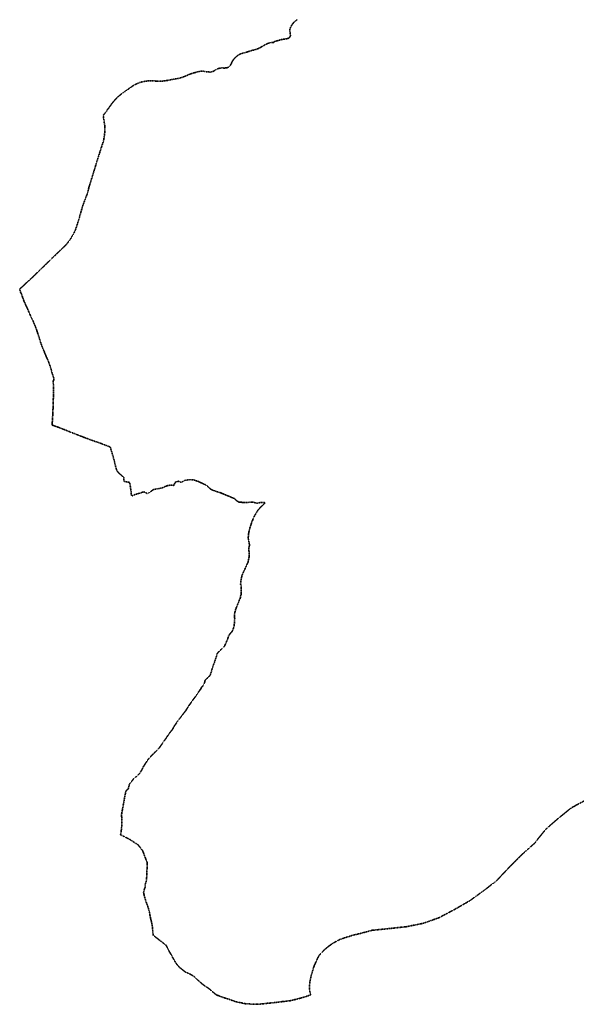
# Model space of a CAD drawing. Extents: x 7414218 to 7427513, y 5544630 to 5555035.
# Tile 1 of 46: x 7414218 to 7417469, y 5544630 to 5550379. Entities that reach past the tile are written whole.
import ezdxf

# ---------------------------------------------------------------- set-up
doc = ezdxf.new("R2010")
doc.units = 0
doc.linetypes.add('KROPK3-2', pattern=[2.49, 1.5, -0.47, 0.05, -0.47])
doc.layers.add('EGJE', color=7, linetype='CONTINUOUS', lineweight=35)

msp = doc.modelspace()

# ---------------------------------------------------------------- linework, layer by layer
at = {"layer": 'EGJE', "linetype": 'KROPK3-2', "lineweight": 35, "elevation": 10.2}
msp.add_lwpolyline([(7417551.6, 5545837.4), (7417441.7, 5545778.2), (7417362.5, 5545715), (7417288, 5545649.2), (7417224.8, 5545569.7), (7417150.2, 5545503.5), (7417078.3, 5545431.1), (7417004.3, 5545352.4), (7416928.5, 5545293.9), (7416847.1, 5545235), (7416757.5, 5545183.5), (7416669.2, 5545136.6), (7416576.1, 5545103.5), (7416477.7, 5545083.5), (7416376.2, 5545072.3), (7416277.2, 5545062.7), (7416217.8, 5545046.4), (7416168.2, 5545034.5), (7416117.1, 5545018.9), (7416084.5, 5545007.1), (7416052, 5544989.5), (7416025.6, 5544971.3), (7415998.7, 5544949.5), (7415983.2, 5544933.2), (7415967.3, 5544916.1), (7415959.1, 5544900.5), (7415948.6, 5544878.8), (7415936.2, 5544849.2), (7415926.4, 5544817.8), (7415919, 5544790.9), (7415912.2, 5544757), (7415910.6, 5544721.9), (7415911.5, 5544716.1), (7415912.2, 5544711.8), (7415916.7, 5544684.6), (7415876.4, 5544671.3), (7415871, 5544669.5), (7415852.8, 5544664.7), (7415841.6, 5544661.7), (7415838.5, 5544660.9), (7415816, 5544655.4), (7415809, 5544653.7), (7415798.3, 5544651.1), (7415785.7, 5544649.8), (7415777.1, 5544648.8), (7415751.5, 5544646), (7415729.8, 5544643.1), (7415713.5, 5544641), (7415708.4, 5544640.3), (7415700.1, 5544639.4), (7415697.8, 5544639.1), (7415687.8, 5544638.3), (7415664.1, 5544636), (7415640.6, 5544633.5), (7415624.5, 5544631.9), (7415608.1, 5544630.2), (7415588.1, 5544631), (7415569.9, 5544631.8), (7415554, 5544632.5), (7415544, 5544632.9), (7415539.1, 5544633.1), (7415518.5, 5544637.5), (7415499.2, 5544641.5), (7415479.1, 5544645.7), (7415468.1, 5544649.7), (7415465.5, 5544650.6), (7415459.5, 5544652.8), (7415440.9, 5544659.3), (7415416, 5544667.3), (7415395.8, 5544673.5), (7415380.2, 5544680), (7415369.5, 5544684.5), (7415367.1, 5544685.5), (7415362.9, 5544687.9), (7415346.7, 5544701.3), (7415328.6, 5544717.8), (7415312.8, 5544729), (7415310, 5544731), (7415308, 5544732.4), (7415285.3, 5544748), (7415270.9, 5544760.9), (7415260.2, 5544770.3), (7415251, 5544778.7), (7415243.9, 5544785.8), (7415236.1, 5544792.6), (7415231.3, 5544796.1), (7415221.8, 5544801.8), (7415205.5, 5544810.8), (7415204.8, 5544811.2), (7415185.9, 5544818.4), (7415174, 5544827.6), (7415162.6, 5544837), (7415152.2, 5544845), (7415152.3, 5544845.8), (7415142.9, 5544854.8), (7415138, 5544860.6), (7415131.7, 5544869.9), (7415125, 5544880.9), (7415119.5, 5544889.8), (7415113.8, 5544900), (7415106.1, 5544914.7), (7415101.1, 5544922.7), (7415096, 5544931.1), (7415089.4, 5544943), (7415085.6, 5544950.8), (7415079, 5544963.4), (7415072.1, 5544976.3), (7415053, 5544990.8), (7415040.3, 5545000.5), (7415022.7, 5545014), (7415004.3, 5545028), (7415002.3, 5545029.5), (7414997.8, 5545032.9), (7414996.4, 5545045.5), (7414995.6, 5545052.6), (7414995.1, 5545060), (7414994.8, 5545063.7), (7414993.4, 5545078.9), (7414991.8, 5545090.5), (7414990, 5545099.6), (7414989.3, 5545104), (7414985.7, 5545119.9), (7414984.7, 5545123.9), (7414983.9, 5545127), (7414982.3, 5545133.3), (7414981.8, 5545135.6), (7414981.4, 5545137.2), (7414978, 5545155), (7414977.8, 5545156.9), (7414975.3, 5545168.8), (7414974.1, 5545174.9), (7414973.3, 5545178), (7414971, 5545186.2), (7414969, 5545194), (7414968.7, 5545194.9), (7414963.6, 5545208.5), (7414961.7, 5545213), (7414959.1, 5545220.5), (7414955.1, 5545233.3), (7414951.7, 5545245), (7414947.9, 5545256.5), (7414947, 5545258.4), (7414945.1, 5545266.9), (7414944.5, 5545269.1), (7414943.4, 5545273.5), (7414942.3, 5545279.3), (7414942.1, 5545281.8), (7414941.6, 5545286.8), (7414941.8, 5545287.3), (7414943.8, 5545295), (7414944.5, 5545297.4), (7414944.7, 5545298.3), (7414946.9, 5545304.2), (7414950, 5545312.5), (7414951.3, 5545327.2), (7414951.7, 5545331.6), (7414957, 5545347.6), (7414959, 5545355.5), (7414960.3, 5545388.5), (7414961.8, 5545422.1), (7414963.2, 5545455.4), (7414961.9, 5545460.2), (7414955, 5545477.4), (7414952.6, 5545483.6), (7414949.3, 5545492.4), (7414942.5, 5545510), (7414939.3, 5545519.1), (7414938, 5545522.4), (7414936.6, 5545526.2), (7414932.9, 5545531), (7414921.3, 5545546.4), (7414912.5, 5545557.6), (7414909, 5545561.7), (7414904.7, 5545564.7), (7414899.8, 5545567.7), (7414896.7, 5545569.5), (7414895.3, 5545570.4), (7414888.3, 5545574.7), (7414865.4, 5545590.2), (7414862.8, 5545592.2), (7414848, 5545599.6), (7414837.3, 5545605), (7414815.6, 5545615.8), (7414807.5, 5545619.8), (7414807.9, 5545622.5), (7414810.8, 5545643), (7414811.7, 5545649.2), (7414812, 5545651.4), (7414813.2, 5545660.7), (7414814.5, 5545669.8), (7414814.4, 5545676.8), (7414814.4, 5545692.4), (7414814.3, 5545709.4), (7414814.2, 5545722.8), (7414812.1, 5545727.8), (7414812, 5545733.1), (7414814, 5545744.7), (7414820.3, 5545780), (7414821.4, 5545784.7), (7414824.2, 5545801.6), (7414827.7, 5545818.8), (7414827.4, 5545820.2), (7414831.3, 5545841.3), (7414833.5, 5545850.7), (7414835.5, 5545860.8), (7414837.3, 5545871.4), (7414841.7, 5545879.7), (7414847.8, 5545884.2), (7414848.3, 5545884.4), (7414851.6, 5545886.1), (7414858.4, 5545915.3), (7414871.9, 5545930.9), (7414874.5, 5545934.8), (7414879.8, 5545942.6), (7414884.1, 5545946.4), (7414888.3, 5545950.2), (7414917.8, 5545976.8), (7414929.9, 5545996.5), (7414941.3, 5546018.8), (7414949, 5546030.8), (7414951, 5546033.9), (7414967.3, 5546059.2), (7414989.5, 5546084), (7415019.2, 5546112.1), (7415033.7, 5546127.6), (7415041.6, 5546139.3), (7415047.4, 5546147.7), (7415054.5, 5546158.3), (7415074.4, 5546185.6), (7415093.1, 5546213.8), (7415109.7, 5546234.7), (7415122.2, 5546256.2), (7415131.6, 5546270.5), (7415140.3, 5546283), (7415152.2, 5546298.1), (7415152.7, 5546298.7), (7415161.8, 5546310.2), (7415170.6, 5546322.3), (7415189.2, 5546346.3), (7415189.6, 5546346.9), (7415196.8, 5546358.8), (7415197.1, 5546359.2), (7415203.7, 5546370.2), (7415204.1, 5546370.7), (7415219.8, 5546393), (7415220.3, 5546393.6), (7415228.7, 5546405.7), (7415229.1, 5546406.3), (7415236.4, 5546416.1), (7415245.2, 5546428.3), (7415255.2, 5546442.1), (7415262.3, 5546452.7), (7415270.3, 5546464.4), (7415274.2, 5546469.6), (7415276.5, 5546472.7), (7415277.1, 5546474.7), (7415279.5, 5546480.2), (7415284, 5546484.4), (7415288.1, 5546490.6), (7415295.5, 5546502.2), (7415299.2, 5546511.4), (7415300, 5546514.5), (7415300.2, 5546518.4), (7415301.6, 5546523.6), (7415303.5, 5546525.2), (7415305.8, 5546527.3), (7415330.8, 5546551.5), (7415340.9, 5546584.4), (7415348.2, 5546607.3), (7415355.5, 5546626.2), (7415360, 5546640.4), (7415366.9, 5546661.7), (7415373.5, 5546681.4), (7415395, 5546702.2), (7415416.3, 5546723.2), (7415416.3, 5546727.2), (7415422.6, 5546739.2), (7415427.8, 5546753.2), (7415431.7, 5546760.2), (7415433.3, 5546765.2), (7415437.5, 5546779), (7415444, 5546789.7), (7415452.5, 5546801.7), (7415454.7, 5546801), (7415460.7, 5546811), (7415466.8, 5546826.6), (7415468.6, 5546832.8), (7415470.5, 5546841.6), (7415471, 5546845.2), (7415471.5, 5546849.7), (7415473, 5546860.2), (7415473.1, 5546866), (7415473.8, 5546882), (7415472.6, 5546898.3), (7415472.8, 5546906.4), (7415474.6, 5546917.1), (7415477.9, 5546930.6), (7415481.9, 5546943.2), (7415485, 5546951), (7415491.7, 5546967), (7415499.6, 5546986.3), (7415503.2, 5546997.7), (7415506.1, 5546998.6), (7415508, 5547011.3), (7415508.7, 5547014.7), (7415511.8, 5547022.7), (7415512.2, 5547037.3), (7415511.6, 5547046.8), (7415511.5, 5547059.4), (7415511.5, 5547071.8), (7415508.5, 5547081.4), (7415509.4, 5547098.9), (7415511.9, 5547113.1), (7415513.6, 5547122.7), (7415517, 5547135.7), (7415520.1, 5547142.5), (7415527.9, 5547161), (7415529.9, 5547161.4), (7415530, 5547161.8), (7415534.8, 5547175.4), (7415539.3, 5547184.6), (7415546.9, 5547201.5), (7415551.3, 5547210.8), (7415554.5, 5547225.2), (7415557.5, 5547239.9), (7415558.3, 5547248.3), (7415558.4, 5547259.7), (7415557.6, 5547273.1), (7415555.8, 5547287.8), (7415556, 5547292.5), (7415556.5, 5547296.7), (7415559.3, 5547305.5), (7415560.5, 5547309.2), (7415561, 5547310.5), (7415559, 5547319), (7415557.4, 5547328.3), (7415555.7, 5547337.1), (7415554.5, 5547341.8), (7415553.1, 5547349.5), (7415552.8, 5547354.8), (7415554.6, 5547370.3), (7415555.6, 5547380.8), (7415556.9, 5547387.9), (7415559.9, 5547401.2), (7415561.9, 5547409.6), (7415563.4, 5547414.6), (7415566.9, 5547423.1), (7415566.8, 5547423.5), (7415570.5, 5547435.3), (7415575, 5547448.8), (7415578.2, 5547456.1), (7415584.7, 5547471.9), (7415592, 5547486.3), (7415598.1, 5547496.9), (7415600.7, 5547501.1), (7415609.5, 5547514.7), (7415615.6, 5547522.5), (7415621.5, 5547528.8), (7415629.2, 5547536.1), (7415640.7, 5547547.3), (7415641.2, 5547547.8), (7415650.4, 5547556.3), (7415652.3, 5547558.1), (7415647.6, 5547560.2), (7415620.8, 5547559.3), (7415614.1, 5547557.6), (7415604.7, 5547555.1), (7415597.6, 5547557.2), (7415588.9, 5547559.9), (7415581.5, 5547562.1), (7415565.9, 5547561.7), (7415563.6, 5547561.5), (7415558, 5547561.3), (7415552.1, 5547561), (7415541, 5547560.5), (7415530, 5547560), (7415520.5, 5547560.8), (7415511.9, 5547561.5), (7415502, 5547562.4), (7415497.6, 5547562.8), (7415490.2, 5547567.4), (7415486.1, 5547570), (7415473.6, 5547582), (7415466.2, 5547585.1), (7415457.5, 5547588.8), (7415448.7, 5547592.5), (7415441.3, 5547595.7), (7415434.1, 5547598.8), (7415431.3, 5547599.9), (7415421.6, 5547604.1), (7415406.8, 5547610.4), (7415401, 5547612.8), (7415391.2, 5547617), (7415380.4, 5547620.2), (7415371.4, 5547622.9), (7415363.3, 5547625.2), (7415361.8, 5547625.7), (7415354.2, 5547629), (7415346.1, 5547632.1), (7415338.5, 5547635.1), (7415330.7, 5547640.5), (7415324.3, 5547646.5), (7415309.9, 5547660.1), (7415294.8, 5547667.5), (7415284.7, 5547672.2), (7415275.7, 5547676.1), (7415264.8, 5547681.2), (7415259.9, 5547683.8), (7415252.8, 5547685.7), (7415245.2, 5547688.3), (7415240, 5547690.1), (7415234.6, 5547692), (7415215.1, 5547693.5), (7415205.2, 5547692.4), (7415195.4, 5547691.4), (7415183.2, 5547689.4), (7415179.7, 5547689), (7415168.4, 5547680.3), (7415158.4, 5547679.6), (7415156.5, 5547679.5), (7415149.2, 5547682.9), (7415146.5, 5547684.1), (7415139.2, 5547682), (7415127.7, 5547678.9), (7415125.5, 5547678.2), (7415118.2, 5547658.3), (7415109, 5547660.8), (7415103.4, 5547662.3), (7415100.4, 5547661.8), (7415083.6, 5547659), (7415077.7, 5547657.2), (7415070, 5547654.7), (7415051.9, 5547645.7), (7415047.1, 5547644.7), (7415026.1, 5547640.3), (7414999.8, 5547635.8), (7414973.8, 5547617.8), (7414971.4, 5547616.2), (7414965.2, 5547611.8), (7414943.6, 5547622.5), (7414918.6, 5547614.8), (7414904.6, 5547610.5), (7414883.1, 5547603.2), (7414878.9, 5547599), (7414875.5, 5547600.6), (7414869.6, 5547603.5), (7414869.2, 5547610.3), (7414868.7, 5547622.3), (7414867.7, 5547628.8), (7414865.9, 5547641.8), (7414862.8, 5547663.9), (7414859, 5547677.9), (7414853.9, 5547678.7), (7414849.1, 5547679.5), (7414841.6, 5547680.7), (7414827.8, 5547682.9), (7414826.6, 5547694.4), (7414826.2, 5547698.9), (7414825.2, 5547707.7), (7414817.5, 5547713.9), (7414810, 5547720.7), (7414802.8, 5547727.1), (7414795.5, 5547733.7), (7414792.4, 5547737.5), (7414785.4, 5547746.3), (7414784, 5547748), (7414782.5, 5547754.5), (7414780.1, 5547763.8), (7414777.2, 5547775.8), (7414768.2, 5547812.1), (7414766.7, 5547817.2), (7414752.6, 5547865.4), (7414751.9, 5547867.5), (7414751.7, 5547868.4), (7414751.3, 5547869.5), (7414747.1, 5547884.1), (7414736.8, 5547888), (7414698.7, 5547902.3), (7414697.7, 5547903.2), (7414689.1, 5547906.2), (7414671.5, 5547912.3), (7414671.1, 5547912.1), (7414655.1, 5547918), (7414641.5, 5547922.9), (7414613.7, 5547933), (7414590.9, 5547941.3), (7414573.2, 5547948.3), (7414558.5, 5547954.1), (7414543.1, 5547960.1), (7414537.7, 5547962.2), (7414528.2, 5547966.1), (7414513.5, 5547971.9), (7414498.3, 5547977.9), (7414475.1, 5547987.2), (7414459.2, 5547993.6), (7414457.5, 5547994.2), (7414425.5, 5548005.9), (7414413.4, 5548010.2), (7414412.8, 5548010.4), (7414411.9, 5548010.7), (7414407.7, 5548012.2), (7414407.8, 5548014.4), (7414408, 5548016.7), (7414408, 5548018), (7414408.2, 5548021.1), (7414408.3, 5548024.4), (7414408.4, 5548025.6), (7414408.5, 5548028.7), (7414408.6, 5548029.1), (7414408.6, 5548030.4), (7414411.2, 5548077.8), (7414411.4, 5548081.2), (7414412.7, 5548110.6), (7414413.8, 5548136.5), (7414414.8, 5548183.8), (7414415.2, 5548199.4), (7414415.6, 5548221.6), (7414414.6, 5548247), (7414414.1, 5548259.3), (7414413.8, 5548272.7), (7414416.8, 5548272.8), (7414417.4, 5548278.9), (7414418, 5548284.2), (7414409.8, 5548308.8), (7414406.9, 5548317.3), (7414406.4, 5548319.8), (7414401.7, 5548336.8), (7414401.4, 5548337.6), (7414396.5, 5548353.7), (7414387.5, 5548379.5), (7414369.2, 5548421.4), (7414361.9, 5548439.3), (7414357.5, 5548450), (7414345.8, 5548478.3), (7414340.1, 5548495.3), (7414330, 5548526.7), (7414325.9, 5548539.7), (7414319, 5548561.1), (7414315.2, 5548571.7), (7414314, 5548574.8), (7414308.6, 5548589.7), (7414303.9, 5548601.2), (7414302, 5548605.8), (7414293.7, 5548624), (7414285.4, 5548640.9), (7414278.8, 5548655.9), (7414273.1, 5548668.7), (7414266.4, 5548684.6), (7414266, 5548685.4), (7414260, 5548698.7), (7414259.3, 5548700.3), (7414244.6, 5548732.4), (7414229, 5548774.1), (7414227.2, 5548778.8), (7414226.8, 5548779.6), (7414223.5, 5548786.8), (7414222.9, 5548788.1), (7414222.5, 5548789.5), (7414222.1, 5548790.9), (7414217.9, 5548806), (7414232.2, 5548819.2), (7414234.7, 5548821.4), (7414235.4, 5548822), (7414246.5, 5548832.4), (7414252.5, 5548837.9), (7414254.7, 5548840), (7414256.7, 5548841.8), (7414263.3, 5548847.9), (7414270.7, 5548854.8), (7414278.1, 5548861.6), (7414289, 5548871.9), (7414290.2, 5548872.8), (7414298.5, 5548880.8), (7414308.5, 5548890.5), (7414317.9, 5548899.5), (7414328.4, 5548909.8), (7414335.1, 5548916.3), (7414344.8, 5548925.7), (7414350.2, 5548931), (7414357.5, 5548938), (7414368.1, 5548948.4), (7414378.7, 5548958.7), (7414387.5, 5548967.3), (7414390.1, 5548969.9), (7414395.8, 5548974.9), (7414404.7, 5548984.1), (7414414.9, 5548994.1), (7414423.5, 5549002.4), (7414432.4, 5549010.9), (7414439.9, 5549018.1), (7414444.1, 5549022.1), (7414446.7, 5549024.6), (7414448.7, 5549026.5), (7414460.8, 5549038.1), (7414464.8, 5549041.9), (7414467.1, 5549044.2), (7414473.1, 5549049.8), (7414479.1, 5549055.6), (7414487.7, 5549063.9), (7414490.6, 5549067), (7414493.4, 5549070.1), (7414498.3, 5549076.7), (7414501.8, 5549081.4), (7414508.8, 5549091.2), (7414510.6, 5549093.5), (7414515.5, 5549099.9), (7414522.2, 5549112.7), (7414528.5, 5549120.5), (7414531.4, 5549126.3), (7414532.4, 5549128.1), (7414533.4, 5549130.1), (7414538.7, 5549141.3), (7414544.6, 5549155.1), (7414545.9, 5549158.8), (7414547.1, 5549163.9), (7414551.8, 5549176.1), (7414554.9, 5549186.2), (7414565.2, 5549219.5), (7414575.9, 5549256.4), (7414586.8, 5549294.3), (7414587.2, 5549295.8), (7414587.5, 5549296.6), (7414590.2, 5549303.6), (7414603.9, 5549339.5), (7414614.8, 5549367.8), (7414615.3, 5549369.6), (7414616.3, 5549373.9), (7414616.6, 5549374.9), (7414620.3, 5549391.5), (7414622.4, 5549400.8), (7414624.1, 5549406.4), (7414626.9, 5549415.2), (7414635.6, 5549443.1), (7414648.6, 5549484.8), (7414648.8, 5549485.7), (7414649.8, 5549489.4), (7414652.6, 5549498.4), (7414660.3, 5549523.3), (7414666.9, 5549544.7), (7414676.7, 5549575.7), (7414687.3, 5549609), (7414696, 5549636.3), (7414701.7, 5549653.1), (7414706.5, 5549667.6), (7414710.1, 5549685.2), (7414713.6, 5549706.7), (7414715.3, 5549732.2), (7414715, 5549759.3), (7414705.9, 5549819.5), (7414714.1, 5549830.7), (7414722.9, 5549842.4), (7414740, 5549866.2), (7414747.8, 5549877.1), (7414750.6, 5549881.1), (7414756.1, 5549888.8), (7414758.8, 5549892.3), (7414764.5, 5549899.5), (7414765.2, 5549900.4), (7414775.2, 5549912), (7414787.2, 5549924.3), (7414795.7, 5549931.9), (7414805.5, 5549940.1), (7414823.7, 5549954), (7414834.9, 5549961.7), (7414845.4, 5549968.9), (7414858.1, 5549978.3), (7414867.3, 5549984.5), (7414876.6, 5549990.9), (7414885.6, 5549996.8), (7414896.5, 5550002.4), (7414906, 5550006.6), (7414920.4, 5550013), (7414932.8, 5550016.1), (7414944.6, 5550018.8), (7414956.9, 5550020.7), (7414970, 5550021.8), (7414993.7, 5550021.7), (7414994.4, 5550021.6), (7415007.7, 5550021.3), (7415020.8, 5550020.6), (7415042.3, 5550020.6), (7415054.1, 5550021), (7415066, 5550022.2), (7415076.6, 5550023.8), (7415089.4, 5550026.2), (7415109.3, 5550030), (7415116.9, 5550031.2), (7415127.6, 5550033.3), (7415137.9, 5550034.7), (7415147.9, 5550036.9), (7415158.2, 5550039.7), (7415165.6, 5550041.9), (7415174.5, 5550045.3), (7415181.3, 5550048.2), (7415189.5, 5550051.4), (7415199.3, 5550056.1), (7415208.5, 5550060), (7415219.5, 5550063.9), (7415234.5, 5550068.3), (7415244.6, 5550071), (7415272.8, 5550078.3), (7415282.3, 5550078.5), (7415292.5, 5550077.8), (7415304.6, 5550075.9), (7415321.1, 5550073.8), (7415336.6, 5550073.5), (7415350.4, 5550078.2), (7415362.2, 5550086.1), (7415375.4, 5550092.9), (7415389.1, 5550096.8), (7415399.3, 5550097.6), (7415412.1, 5550096.8), (7415426.1, 5550097.5), (7415439, 5550101.8), (7415445, 5550107.3), (7415448.8, 5550113.6), (7415454.6, 5550124.5), (7415459.8, 5550134.7), (7415466, 5550144.9), (7415473.4, 5550153.9), (7415484.6, 5550164.7), (7415495.4, 5550173), (7415503.9, 5550178), (7415512.1, 5550180.7), (7415512.8, 5550180.9), (7415522.7, 5550184), (7415534.2, 5550187.1), (7415544.4, 5550189.8), (7415554.5, 5550193), (7415565.6, 5550196.6), (7415576.9, 5550200), (7415588.5, 5550202.7), (7415598.5, 5550205.6), (7415608.5, 5550209.9), (7415619, 5550213.1), (7415626.7, 5550218.9), (7415628.4, 5550219.8), (7415639.7, 5550225.5), (7415650.8, 5550232.5), (7415669.3, 5550241.1), (7415677.1, 5550243.9), (7415685.2, 5550244.9), (7415693.9, 5550246.5), (7415702, 5550245.7), (7415702.1, 5550248.8), (7415702.1, 5550250.1), (7415718.6, 5550254.9), (7415746.8, 5550263.1), (7415786.5, 5550269.4), (7415793.9, 5550275.5), (7415800, 5550284.9), (7415795.6, 5550315.1), (7415797.3, 5550326.8), (7415800, 5550334.5), (7415803.7, 5550341.4), (7415808.2, 5550348.9), (7415816.1, 5550358.8), (7415817.1, 5550361.5), (7415826.4, 5550369.5), (7415832.8, 5550374.9), (7415838.5, 5550379.3)], dxfattribs=at)

doc.saveas('drawing.dxf')
